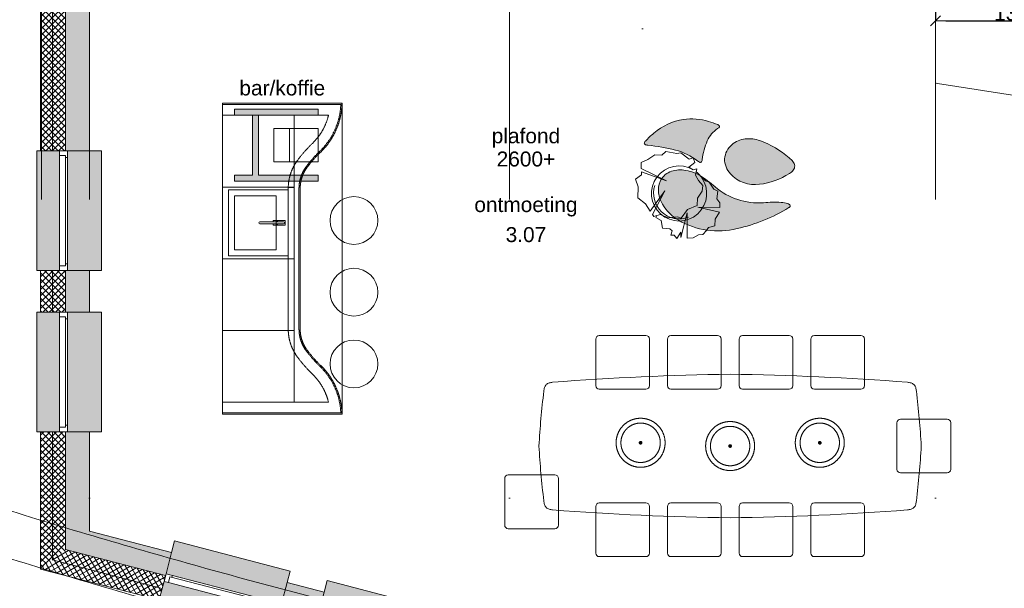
# Model space of a CAD drawing. Extents: x -329827 to 339781, y -55429 to 69134.
# Tile 4 of 139: x -255253 to -247011, y 13844 to 18600. Entities that reach past the tile are written whole.
import ezdxf

# ---------------------------------------------------------------- set-up
doc = ezdxf.new("R2010")
doc.units = 0
doc.header["$LTSCALE"] = 50
doc.set_wipeout_variables(frame=1)
for name, pattern in [('_ .', [190, 90, -50, 0, -50]), ('B0701', [117.059997, 77.999997, -39.06]), ('B0702', [117.37, 78.119999, -39.250001]), ('Wipeout_Contour', [1000, 0, -1000])]:
    doc.linetypes.add(name, pattern=pattern)
doc.layers.get('0').update_dxf_attribs({"linetype": 'CONTINUOUS'})
doc.layers.get('Defpoints').update_dxf_attribs({"linetype": 'CONTINUOUS'})
for name, color, linetype in [('00 Bestaand', 7, 'CONTINUOUS'), ('00 Bestaand Afdek-arcering', 7, 'CONTINUOUS'), ('00 Bestaand Doorsnede-arcering', 7, 'CONTINUOUS'), ('00 Bestaand Laagscheidingslijnen', 7, 'CONTINUOUS'), ('00 Bestaand Ramen', 7, 'CONTINUOUS'), ('00 Ruimtenummer', 7, 'CONTINUOUS'), ('00 tekst plafond', 7, 'CONTINUOUS'), ('73 Keuken', 7, 'CONTINUOUS'), ('73 Keuken Afdek-arcering', 7, 'CONTINUOUS'), ('73 Keuken Doorsnede-arcering', 7, 'CONTINUOUS'), ('82 Interieur', 7, 'CONTINUOUS'), ('82 Interieur Afdek-arcering', 7, 'CONTINUOUS'), ('A Stramien', 7, 'CONTINUOUS'), ('Tekst_dim 1_ 50', 7, 'CONTINUOUS'), ('WM5448--', 1, 'CONTINUOUS')]:
    doc.layers.add(name, color=color, linetype=linetype)
doc.styles.add('GENERATED_STYLE_1', font='ARIAL.TTF')
doc.dimstyles.new('GENERATED_STYLE__5', dxfattribs={"dimtxt": 125, "dimasz": 85.5, "dimexe": 0.18, "dimexo": 0, "dimgap": 0.09, "dimtad": 1, "dimtih": 1, "dimtoh": 1, "dimdec": 0, "dimzin": 0, "dimdsep": 46, "dimtxsty": 'GENERATED_STYLE_1', "dimblk": 'ARROWHEAD_6', "dimblk1": 'ARROWHEAD_6', "dimblk2": 'ARROWHEAD_6', "dimcen": 0.09, "dimclrd": 1, "dimclre": 1, "dimclrt": 2, "dimadec": 1, "dimazin": 0, "dimtfac": 1, "dimtdec": 4, "dimtmove": 0, "dimatfit": 3, "dimfxl": 0, "dimtolj": 1, "dimtzin": 0, "dimarcsym": 0})
pattern_1 = [(-149.5658, (0, 0), (-18.99557, 32.33293), []), (-59.5658, (0, 0), (32.33293, 18.99557), [])]
pattern_2 = [(135, (0, 0), (26.516504, 26.516504), []), (-135, (0, 0), (-26.516504, 26.516504), [])]

# ---------------------------------------------------------------- blocks, each defined once
blk = doc.blocks.new('Kruk 04 15')
at = {"layer": '73 Keuken', "color": 1, "linetype": 'Continuous', "lineweight": 0}
for start, end in [(0, 180), (180, 0)]:
    blk.add_arc((0, 0), 200, start, end, dxfattribs=at)
blk = doc.blocks.new('Slab_1_2', base_point=(10598.5, 15492.1))
at = {"layer": '82 Interieur', "color": 1, "linetype": 'Continuous', "lineweight": 0, "flags": 128}
blk.add_lwpolyline([(10598.5, 15492.1, 0.016916), (10557.9, 15033.7, 0.016916), (10598.5, 14575.3, 0.042976), (10604.2, 14545.1, 0.126468), (10618.8, 14519.7, 0.122651), (10643.6, 14506.2, 0.040557), (10672.2, 14499.9, 0.016247), (12157.9, 14433.7, 0.016247), (13643.5, 14499.9, 0.040557), (13672.1, 14506.2, 0.122651), (13696.9, 14519.7, 0.126468), (13711.5, 14545.1, 0.042976), (13717.3, 14575.3, 0.016916), (13757.9, 15033.7, 0.016916), (13717.3, 15492.1, 0.042976), (13711.5, 15522.2, 0.126468), (13696.9, 15547.7, 0.122651), (13672.1, 15561.2, 0.040557), (13643.5, 15567.4, 0.016247), (12157.9, 15633.7, 0.016247), (10672.2, 15567.4, 0.040557), (10643.6, 15561.2, 0.122651), (10618.8, 15547.7, 0.126468), (10604.2, 15522.2, 0.042976)], format="xyb", close=True, dxfattribs=at)
blk = doc.blocks.new('Slab_2_2', base_point=(11767.2, 17765.7))
at = {"layer": '82 Interieur Afdek-arcering', "linetype": 'Continuous', "lineweight": 0}
blk.add_hatch(color=255, dxfattribs=at).paths.add_polyline_path([(11767.2, 17765.7, 0.136734), (11519.7, 17651.1, 0.036645), (11448.3, 17584.3, 0.051628), (11442.2, 17576.5, 0.127954), (11439.4, 17567.8, 0.206069), (11443.3, 17557.9, 0.082924), (11448.1, 17554.6, 0.048532), (11454.1, 17552.4, 0.032561), (11467.6, 17550.1), (11468.6, 17550, -0.035911), (11699.6, 17509, -0.101459), (11887.4, 17417.4, 0.060134), (11900.7, 17408.3, 0.097103), (11907.5, 17406.4, 0.139041), (11914.3, 17408, 0.18151), (11921.6, 17417.2, 0.05106), (11924.3, 17429.9), (11924.3, 17430.1, -0.074193), (11966.8, 17587.3, -0.141237), (12053.2, 17689.3, 0.036418), (12062.8, 17696, 0.05527), (12066.5, 17699.9, 0.092084), (12068.7, 17704.3, 0.199215), (12067.5, 17713.1, 0.120544), (12061.9, 17718.7, 0.046191), (12054.2, 17722.5, 0.029572), (11976.9, 17748.7, 0.102847)], flags=0)
at = {"layer": '82 Interieur', "color": 1, "linetype": 'Continuous', "lineweight": 0, "flags": 128}
blk.add_lwpolyline([(11767.2, 17765.7, 0.136734), (11519.7, 17651.1, 0.036645), (11448.3, 17584.3, 0.051628), (11442.2, 17576.5, 0.127954), (11439.4, 17567.8, 0.206069), (11443.3, 17557.9, 0.082924), (11448.1, 17554.6, 0.048532), (11454.1, 17552.4, 0.032561), (11467.6, 17550.1), (11468.6, 17550, -0.035911), (11699.6, 17509, -0.101459), (11887.4, 17417.4, 0.060134), (11900.7, 17408.3, 0.097103), (11907.5, 17406.4, 0.139041), (11914.3, 17408, 0.18151), (11921.6, 17417.2, 0.05106), (11924.3, 17429.9), (11924.3, 17430.1, -0.074193), (11966.8, 17587.3, -0.141237), (12053.2, 17689.3, 0.036418), (12062.8, 17696, 0.05527), (12066.5, 17699.9, 0.092084), (12068.7, 17704.3, 0.199215), (12067.5, 17713.1, 0.120544), (12061.9, 17718.7, 0.046191), (12054.2, 17722.5, 0.029572), (11976.9, 17748.7, 0.102847)], format="xyb", close=True, dxfattribs=at)
blk = doc.blocks.new('Slab_3_2', base_point=(12111.7, 17437.2))
at = {"layer": '82 Interieur Afdek-arcering', "linetype": 'Continuous', "lineweight": 0}
blk.add_hatch(color=255, dxfattribs=at).paths.add_polyline_path([(12111.7, 17437.2, 0.19369), (12160, 17310.7, 0.244498), (12403.9, 17222.9, 0.116828), (12653.7, 17313.4, 0.084291), (12685.9, 17340.8, 0.176876), (12698.6, 17377.4, 0.161098), (12683.6, 17414.4, 0.055174), (12652.3, 17443.9, 0.091168), (12407.8, 17588.3, 0.108061), (12284.2, 17603.5, 0.151399), (12172.7, 17553.5, 0.203295)], flags=0)
at = {"layer": '82 Interieur', "color": 1, "linetype": 'Continuous', "lineweight": 0, "flags": 128}
blk.add_lwpolyline([(12111.7, 17437.2, 0.19369), (12160, 17310.7, 0.244498), (12403.9, 17222.9, 0.116828), (12653.7, 17313.4, 0.084291), (12685.9, 17340.8, 0.176876), (12698.6, 17377.4, 0.161098), (12683.6, 17414.4, 0.055174), (12652.3, 17443.9, 0.091168), (12407.8, 17588.3, 0.108061), (12284.2, 17603.5, 0.151399), (12172.7, 17553.5, 0.203295)], format="xyb", close=True, dxfattribs=at)
blk = doc.blocks.new('Slab_4_2', base_point=(12659.8, 17038.4))
at = {"layer": '82 Interieur Afdek-arcering', "linetype": 'Continuous', "lineweight": 0}
blk.add_hatch(color=255, dxfattribs=at).paths.add_polyline_path([(12659.8, 17038.4, 0.332335), (12657.9, 17052.4, 0.079809), (12650.6, 17057.3, 0.038314), (12640.8, 17061.1, 0.052278), (12584.2, 17071.3, 0.043623), (12437.3, 17068.4, -0.197023), (12031.9, 17201.9, 0.047519), (11901.8, 17298.3, 0.10081), (11771.1, 17341.3, 0.129806), (11652.3, 17326.4, 0.190516), (11571.6, 17246.8, 0.137161), (11559.6, 17150.6, 0.094643), (11592.5, 17056.2, 0.12598), (11726.1, 16921.7, 0.193299), (12215.8, 16853, 0.087657), (12649.4, 17028.4, 0.046893), (12655.3, 17032.7, 0.084386)], flags=0)
at = {"layer": '82 Interieur', "color": 1, "linetype": 'Continuous', "lineweight": 0, "flags": 128}
blk.add_lwpolyline([(12659.8, 17038.4, 0.332335), (12657.9, 17052.4, 0.079809), (12650.6, 17057.3, 0.038314), (12640.8, 17061.1, 0.052278), (12584.2, 17071.3, 0.043623), (12437.3, 17068.4, -0.197023), (12031.9, 17201.9, 0.047519), (11901.8, 17298.3, 0.10081), (11771.1, 17341.3, 0.129806), (11652.3, 17326.4, 0.190516), (11571.6, 17246.8, 0.137161), (11559.6, 17150.6, 0.094643), (11592.5, 17056.2, 0.12598), (11726.1, 16921.7, 0.193299), (12215.8, 16853, 0.087657), (12649.4, 17028.4, 0.046893), (12655.3, 17032.7, 0.084386)], format="xyb", close=True, dxfattribs=at)
blk = doc.blocks.new('R1a metaal 15_9')
at = {"layer": '00 Bestaand Ramen', "color": 1, "linetype": 'Continuous', "lineweight": 0}
for p, q in [((-500, 160), (-500, 190)), ((-500, 190), (500, 190)), ((500, 190), (500, 160)), ((-500, 0), (-462, 0)), ((-500, -65), (-500, 0)), ((-462, 0), (-462, -50)), ((-462, 0), (462, 0)), ((462, -50), (462, 0)), ((462, 0), (500, 0)), ((500, 0), (500, -65)), ((-445, -65), (-500, -65)), ((-462, -50), (-445, -50)), ((-462, -50), (462, -50)), ((-462, -50), (462, -50)), ((-445, -50), (-445, -65)), ((445, -65), (-445, -65)), ((445, -65), (445, -50)), ((445, -50), (462, -50)), ((500, -65), (445, -65)), ((-500, -250), (-500, -350)), ((500, -350), (500, -250)), ((-500, -350), (500, -350))]:
    blk.add_line(p, q, dxfattribs=at)
at = {"layer": '00 Bestaand Ramen', "color": 2, "linetype": 'Continuous', "lineweight": 0}
for p, q in [((-500, 0), (-500, -50)), ((500, 0), (500, -50)), ((-500, -50), (-500, -65)), ((500, -50), (500, -65))]:
    blk.add_line(p, q, dxfattribs=at)
blk = doc.blocks.new('Wall_14_2', base_point=(6795, 14321.6))
at = {"layer": '00 Bestaand Afdek-arcering', "linetype": 'Continuous', "lineweight": 0}
for points in [[(7435.7, 13964), (8403.6, 13712.5), (8450.1, 13891.5), (8475.3, 13988.3), (7507.4, 14239.8), (7482.3, 14143)], [(8387.2, 13649.6), (7419.4, 13901.1), (7379.1, 13746.2), (7371.6, 13717.2), (8339.5, 13465.7), (8347, 13494.7)], [(8713.3, 13632), (9681.2, 13380.5), (9727.7, 13559.6), (9752.8, 13656.3), (8785, 13907.8), (8759.8, 13811.1)], [(9664.8, 13317.6), (8697, 13569.1), (8656.7, 13414.2), (8649.2, 13385.2), (9617, 13133.7), (9624.6, 13162.7)]]:
    blk.add_hatch(color=255, dxfattribs=at).paths.add_polyline_path(points, flags=0)
at = {"layer": '00 Bestaand Doorsnede-arcering', "linetype": 'Continuous', "lineweight": 0}
for points in [[(6795, 14321.6), (6595, 14166.9), (7432, 13949.5), (7435.7, 13964), (7482.3, 14143)], [(8403.6, 13712.5), (8399.8, 13698), (8709.5, 13617.5), (8713.3, 13632), (8759.8, 13811.1), (8450.1, 13891.5)], [(9681.2, 13380.5), (9677.4, 13366), (10334.8, 13195.2), (10380.1, 13390), (9727.7, 13559.6)]]:
    blk.add_hatch(color=255, dxfattribs=at).paths.add_polyline_path(points, flags=0)
h = blk.add_hatch(dxfattribs=at)
h.set_pattern_fill('13_45GR_ISOLATIE_0002', color=255, style=0, pattern_type=2)
h.set_pattern_definition(pattern_1)
h.paths.add_polyline_path([(6485, 14081.8), (7404.3, 13843), (7419.4, 13901.1), (7432, 13949.5), (6595, 14166.9)], flags=0)
h = blk.add_hatch(dxfattribs=at)
h.set_pattern_fill('13_45GR_ISOLATIE_0002', color=255, style=0, pattern_type=2)
h.set_pattern_definition(pattern_1)
h.paths.add_polyline_path([(6485, 14081.8), (6385, 14004.5), (7379.1, 13746.2), (7404.3, 13843)], flags=0)
h = blk.add_hatch(dxfattribs=at)
h.set_pattern_fill('13_45GR_ISOLATIE_0002', color=255, style=0, pattern_type=2)
h.set_pattern_definition(pattern_1)
h.paths.add_polyline_path([(8372.2, 13591.5), (8681.9, 13511), (8697, 13569.1), (8709.5, 13617.5), (8399.8, 13698), (8387.2, 13649.6)], flags=0)
h = blk.add_hatch(dxfattribs=at)
h.set_pattern_fill('13_45GR_ISOLATIE_0002', color=255, style=0, pattern_type=2)
h.set_pattern_definition(pattern_1)
h.paths.add_polyline_path([(8372.2, 13591.5), (8347, 13494.7), (8656.7, 13414.2), (8681.9, 13511)], flags=0)
h = blk.add_hatch(dxfattribs=at)
h.set_pattern_fill('13_45GR_ISOLATIE_0002', color=255, style=0, pattern_type=2)
h.set_pattern_definition(pattern_1)
h.paths.add_polyline_path([(9664.8, 13317.6), (9649.7, 13259.5), (10310, 13088), (10334.8, 13195.2), (9677.4, 13366)], flags=0)
h = blk.add_hatch(dxfattribs=at)
h.set_pattern_fill('13_45GR_ISOLATIE_0002', color=255, style=0, pattern_type=2)
h.set_pattern_definition(pattern_1)
h.paths.add_polyline_path([(9624.6, 13162.7), (10287.4, 12990.5), (10310, 13088), (9649.7, 13259.5)], flags=0)
at = {"layer": '00 Bestaand', "color": 2, "linetype": 'Continuous', "lineweight": 0}
for p, q in [((7482.3, 14143), (6795, 14321.6)), ((7435.7, 13964), (7482.3, 14143)), ((6385, 14004.5), (7379.1, 13746.2)), ((7419.4, 13901.1), (7432, 13949.5)), ((7432, 13949.5), (7435.7, 13964)), ((7404.3, 13843), (7419.4, 13901.1)), ((8403.6, 13712.5), (8450.1, 13891.5)), ((8759.8, 13811.1), (8450.1, 13891.5)), ((7379.1, 13746.2), (7404.3, 13843)), ((8713.3, 13632), (8759.8, 13811.1)), ((8387.2, 13649.6), (8399.8, 13698)), ((8399.8, 13698), (8403.6, 13712.5)), ((8372.2, 13591.5), (8387.2, 13649.6)), ((8697, 13569.1), (8709.5, 13617.5)), ((8709.5, 13617.5), (8713.3, 13632)), ((8347, 13494.7), (8372.2, 13591.5)), ((8681.9, 13511), (8697, 13569.1)), ((9681.2, 13380.5), (9727.7, 13559.6)), ((10380.1, 13390), (9727.7, 13559.6)), ((8347, 13494.7), (8656.7, 13414.2)), ((8656.7, 13414.2), (8681.9, 13511)), ((9664.8, 13317.6), (9677.4, 13366)), ((9677.4, 13366), (9681.2, 13380.5)), ((9649.7, 13259.5), (9664.8, 13317.6)), ((9624.6, 13162.7), (9649.7, 13259.5)), ((9624.6, 13162.7), (10287.4, 12990.5))]:
    blk.add_line(p, q, dxfattribs=at)
at = {"layer": '00 Bestaand Laagscheidingslijnen', "color": 2, "linetype": 'Continuous', "lineweight": 0}
for p, q in [((7432, 13949.5), (6595, 14166.9)), ((7404.3, 13843), (6485, 14081.8)), ((8709.5, 13617.5), (8399.8, 13698)), ((8681.9, 13511), (8372.2, 13591.5)), ((10334.8, 13195.2), (9677.4, 13366)), ((10310, 13088), (9649.7, 13259.5))]:
    blk.add_line(p, q, dxfattribs=at)
at = {"layer": '00 Bestaand Ramen', "color": 1, "linetype": 'Continuous', "lineweight": 0, "zscale": 1000, "rotation": 165.4341988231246}
for p in [(7903.3, 13775.3), (9180.9, 13443.3)]:
    blk.add_blockref('R1a metaal 15_9', p, dxfattribs=at)
blk = doc.blocks.new('R1a metaal 15_10')
at = {"layer": '00 Bestaand Ramen', "color": 1, "linetype": 'Continuous', "lineweight": 0}
for p, q in [((-500, 160), (-500, 190)), ((-500, 190), (500, 190)), ((500, 190), (500, 160)), ((-500, 0), (-462, 0)), ((-500, -65), (-500, 0)), ((-462, 0), (-462, -50)), ((-462, 0), (462, 0)), ((462, -50), (462, 0)), ((462, 0), (500, 0)), ((500, 0), (500, -65)), ((-445, -65), (-500, -65)), ((-462, -50), (-445, -50)), ((-462, -50), (462, -50)), ((-462, -50), (462, -50)), ((-445, -50), (-445, -65)), ((445, -65), (-445, -65)), ((445, -65), (445, -50)), ((445, -50), (462, -50)), ((500, -65), (445, -65)), ((-500, -250), (-500, -350)), ((500, -350), (500, -250)), ((-500, -350), (500, -350))]:
    blk.add_line(p, q, dxfattribs=at)
at = {"layer": '00 Bestaand Ramen', "color": 2, "linetype": 'Continuous', "lineweight": 0}
for p, q in [((-500, 0), (-500, -50)), ((500, 0), (500, -50)), ((-500, -50), (-500, -65)), ((500, -50), (500, -65))]:
    blk.add_line(p, q, dxfattribs=at)
blk = doc.blocks.new('Wall_15_2', base_point=(6795, 23643.9))
at = {"layer": '00 Bestaand Afdek-arcering', "linetype": 'Continuous', "lineweight": 0}
for points in [[(6545, 16501.9), (6545, 17501.9), (6385, 17501.9), (6355, 17501.9), (6355, 16501.9), (6385, 16501.9)], [(6610, 17501.9), (6610, 16501.9), (6795, 16501.9), (6895, 16501.9), (6895, 17501.9), (6795, 17501.9)], [(6545, 15152.6), (6545, 16152.6), (6385, 16152.6), (6355, 16152.6), (6355, 15152.6), (6385, 15152.6)], [(6610, 16152.6), (6610, 15152.6), (6795, 15152.6), (6895, 15152.6), (6895, 16152.6), (6795, 16152.6)]]:
    blk.add_hatch(color=255, dxfattribs=at).paths.add_polyline_path(points, flags=0)
at = {"layer": '00 Bestaand Doorsnede-arcering', "linetype": 'Continuous', "lineweight": 0}
h = blk.add_hatch(dxfattribs=at)
h.set_pattern_fill('13_45GR_ISOLATIE_0002', color=255, style=0, pattern_type=2)
h.set_pattern_definition(pattern_2)
h.paths.add_polyline_path([(6485, 23643.9), (6385, 23643.9), (6385, 17501.9), (6485, 17501.9)], flags=0)
h = blk.add_hatch(dxfattribs=at)
h.set_pattern_fill('13_45GR_ISOLATIE_0002', color=255, style=0, pattern_type=2)
h.set_pattern_definition(pattern_2)
h.paths.add_polyline_path([(6485, 23643.9), (6485, 17501.9), (6545, 17501.9), (6595, 17501.9), (6595, 23643.9)], flags=0)
for points in [[(6595, 17501.9), (6610, 17501.9), (6795, 17501.9), (6795, 23643.9), (6595, 23643.9)], [(6595, 16501.9), (6595, 16152.6), (6610, 16152.6), (6795, 16152.6), (6795, 16501.9), (6610, 16501.9)], [(6595, 14166.9), (6795, 14321.6), (6795, 15152.6), (6610, 15152.6), (6595, 15152.6)]]:
    blk.add_hatch(color=255, dxfattribs=at).paths.add_polyline_path(points, flags=0)
h = blk.add_hatch(dxfattribs=at)
h.set_pattern_fill('13_45GR_ISOLATIE_0002', color=255, style=0, pattern_type=2)
h.set_pattern_definition(pattern_2)
h.paths.add_polyline_path([(6485, 16501.9), (6385, 16501.9), (6385, 16152.6), (6485, 16152.6)], flags=0)
h = blk.add_hatch(dxfattribs=at)
h.set_pattern_fill('13_45GR_ISOLATIE_0002', color=255, style=0, pattern_type=2)
h.set_pattern_definition(pattern_2)
h.paths.add_polyline_path([(6545, 16501.9), (6485, 16501.9), (6485, 16152.6), (6545, 16152.6), (6595, 16152.6), (6595, 16501.9)], flags=0)
h = blk.add_hatch(dxfattribs=at)
h.set_pattern_fill('13_45GR_ISOLATIE_0002', color=255, style=0, pattern_type=2)
h.set_pattern_definition(pattern_2)
h.paths.add_polyline_path([(6385, 14004.5), (6485, 14081.8), (6485, 15152.6), (6385, 15152.6)], flags=0)
h = blk.add_hatch(dxfattribs=at)
h.set_pattern_fill('13_45GR_ISOLATIE_0002', color=255, style=0, pattern_type=2)
h.set_pattern_definition(pattern_2)
h.paths.add_polyline_path([(6485, 14081.8), (6595, 14166.9), (6595, 15152.6), (6545, 15152.6), (6485, 15152.6)], flags=0)
at = {"layer": '00 Bestaand', "color": 2, "linetype": 'Continuous', "lineweight": 0}
for p, q in [((6385, 23643.9), (6385, 17501.9)), ((6795, 18836.9), (6795, 23643.9)), ((6795, 17501.9), (6795, 18736.9)), ((6385, 17501.9), (6485, 17501.9)), ((6485, 17501.9), (6545, 17501.9)), ((6545, 17501.9), (6595, 17501.9)), ((6595, 17501.9), (6610, 17501.9)), ((6610, 17501.9), (6795, 17501.9)), ((6385, 16501.9), (6485, 16501.9)), ((6385, 16501.9), (6385, 16152.6)), ((6485, 16501.9), (6545, 16501.9)), ((6545, 16501.9), (6595, 16501.9)), ((6595, 16501.9), (6610, 16501.9)), ((6610, 16501.9), (6795, 16501.9)), ((6795, 16152.6), (6795, 16501.9)), ((6385, 16152.6), (6485, 16152.6)), ((6485, 16152.6), (6545, 16152.6)), ((6545, 16152.6), (6595, 16152.6)), ((6595, 16152.6), (6610, 16152.6)), ((6610, 16152.6), (6795, 16152.6)), ((6385, 15152.6), (6485, 15152.6)), ((6385, 15152.6), (6385, 14004.5)), ((6485, 15152.6), (6545, 15152.6)), ((6545, 15152.6), (6595, 15152.6)), ((6595, 15152.6), (6610, 15152.6)), ((6610, 15152.6), (6795, 15152.6)), ((6795, 14321.6), (6795, 15152.6))]:
    blk.add_line(p, q, dxfattribs=at)
at = {"layer": '00 Bestaand Laagscheidingslijnen', "color": 2, "linetype": 'Continuous', "lineweight": 0}
for p, q in [((6485, 17501.9), (6485, 23643.9)), ((6595, 17501.9), (6595, 23643.9)), ((6485, 16152.6), (6485, 16501.9)), ((6595, 16152.6), (6595, 16501.9)), ((6485, 14081.8), (6485, 15152.6)), ((6595, 14166.9), (6595, 15152.6))]:
    blk.add_line(p, q, dxfattribs=at)
at = {"layer": '00 Bestaand Ramen', "color": 1, "linetype": 'Continuous', "lineweight": 0, "zscale": 1000, "rotation": 89.99999999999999}
for p in [(6545, 17001.9), (6545, 15652.6)]:
    blk.add_blockref('R1a metaal 15_10', p, dxfattribs=at)
blk = doc.blocks.new('Wall_100_2', base_point=(12302.8, 15178.6))
at = {"layer": '82 Interieur', "color": 9, "linetype": 'B0701', "lineweight": 0}
for radius in [205, 164.8, 11.2, 4]:
    blk.add_arc((12157.9, 15033.7), radius, 45, 225, dxfattribs=at)
blk = doc.blocks.new('Wall_101_2', base_point=(12012.9, 14888.7))
at = {"layer": '82 Interieur', "color": 9, "linetype": 'B0701', "lineweight": 0}
for radius in [205, 164.8, 11.2, 4]:
    blk.add_arc((12157.9, 15033.7), radius, 225, 45, dxfattribs=at)
blk = doc.blocks.new('Wall_102_2', base_point=(11263.4, 14916.1))
at = {"layer": '82 Interieur', "color": 9, "linetype": 'B0701', "lineweight": 0}
for radius in [205, 164.8, 11.2, 4]:
    blk.add_arc((11408.4, 15061), radius, 225, 45, dxfattribs=at)
blk = doc.blocks.new('Wall_103_2', base_point=(11553.3, 15206))
at = {"layer": '82 Interieur', "color": 9, "linetype": 'B0701', "lineweight": 0}
for radius in [205, 164.8, 11.2, 4]:
    blk.add_arc((11408.4, 15061), radius, 45, 225, dxfattribs=at)
blk = doc.blocks.new('Wall_104_2', base_point=(12763.4, 14916.1))
at = {"layer": '82 Interieur', "color": 9, "linetype": 'B0701', "lineweight": 0}
for radius in [205, 164.8, 11.2, 4]:
    blk.add_arc((12908.4, 15061), radius, 225, 45, dxfattribs=at)
blk = doc.blocks.new('Wall_105_2', base_point=(13053.3, 15206))
at = {"layer": '82 Interieur', "color": 9, "linetype": 'B0701', "lineweight": 0}
for radius in [205, 164.8, 11.2, 4]:
    blk.add_arc((12908.4, 15061), radius, 45, 225, dxfattribs=at)
blk = doc.blocks.new('Wall_150_2', base_point=(7908.8, 15300.5))
at = {"layer": '73 Keuken', "color": 9, "linetype": 'B0702', "lineweight": 0}
for p, q in [((8795.5, 15400.5), (7908.8, 15400.5)), ((7908.8, 15390.5), (7908.8, 15400.5)), ((7908.8, 15310.5), (7908.8, 15390.5)), ((7908.8, 15310.5), (8818.4, 15310.5)), ((7908.8, 15300.5), (7908.8, 15310.5)), ((7908.8, 15300.5), (8908.8, 15300.5)), ((8818.4, 15310.5), (8897.5, 15310.5))]:
    blk.add_line(p, q, dxfattribs=at)
blk = doc.blocks.new('Wall_151_2', base_point=(7908.8, 17900.5))
at = {"layer": '73 Keuken', "color": 9, "linetype": 'B0702', "lineweight": 0}
for p, q in [((8908.8, 17900.5), (7908.8, 17900.5)), ((7908.8, 17900.5), (7908.8, 17890.5)), ((8818.4, 17890.5), (7908.8, 17890.5)), ((7908.8, 17890.5), (7908.8, 17810.5)), ((8897.5, 17890.5), (8818.4, 17890.5)), ((7908.8, 17810.5), (7908.8, 17800.5)), ((7908.8, 17800.5), (8795.5, 17800.5))]:
    blk.add_line(p, q, dxfattribs=at)
blk = doc.blocks.new('Wall_152_2', base_point=(8730.8, 17493.2))
at = {"layer": '73 Keuken', "color": 9, "linetype": 'B0702', "lineweight": 0}
blk.add_line((8897.5, 17890.5), (8898.5, 17890.5), dxfattribs=at)
for radius, start, end in [(586.4, 314.11667, 358.66416), (576.4, 349.63813, 357.64638), (576.4, 314.12139, 349.63813), (486.4, 314.1726, 346.48458)]:
    blk.add_arc((8322.6, 17914.1), radius, start, end, dxfattribs=at)
blk = doc.blocks.new('Wall_153_2', base_point=(8730.8, 17493.2))
at = {"layer": '73 Keuken', "color": 9, "linetype": 'B0702', "lineweight": 0}
for radius, start, end in [(1084.5, 133.5601, 144.09322), (994.5, 133.53435, 144.06132), (984.5, 133.53119, 144.05742)]:
    blk.add_arc((9408.9, 16779.4), radius, start, end, dxfattribs=at)
blk = doc.blocks.new('Wall_154_2', base_point=(8611.8, 17357.3))
at = {"layer": '73 Keuken', "color": 9, "linetype": 'B0702', "lineweight": 0}
for radius, start, end in [(391.3, 144.76484, 179.04717), (301.3, 144.86017, 178.91534), (291.3, 144.8744, 178.89567)]:
    blk.add_arc((8850.1, 17189.7), radius, start, end, dxfattribs=at)
blk = doc.blocks.new('Wall_155_2', base_point=(8558.8, 17195.3))
at = {"color": 254, "linetype": 'Wipeout_Contour', "lineweight": 0, "ltscale": 75760.196907}
blk.add_wipeout([(8558.8, 16600.5), (8558.8, 17195.3), (8548.8, 17195.4), (8548.8, 16600.5)], dxfattribs=at).dxf.layer = '73 Keuken Afdek-arcering'
at = {"color": 254, "linetype": 'Wipeout_Contour', "lineweight": 0, "ltscale": 75679.90959}
blk.add_wipeout([(8548.8, 16600.5), (8548.8, 17195.4), (8468.8, 17196.1), (8468.8, 16600.5)], dxfattribs=at).dxf.layer = '73 Keuken Afdek-arcering'
at = {"layer": '73 Keuken', "color": 9, "linetype": 'B0702', "lineweight": 0}
for p, q in [((8548.8, 16600.5), (8548.8, 17195.4)), ((8558.8, 16600.5), (8558.8, 17195.3))]:
    blk.add_line(p, q, dxfattribs=at)
at = {"color": 254, "linetype": 'Wipeout_Contour', "lineweight": 0, "ltscale": 75599.703352}
blk.add_wipeout([(8468.8, 16600.5), (8468.8, 17196.1), (8458.8, 17196.2), (8458.8, 16600.5)], dxfattribs=at).dxf.layer = '73 Keuken Afdek-arcering'
at = {"layer": '73 Keuken', "color": 9, "linetype": 'B0702', "lineweight": 0}
blk.add_line((8458.8, 17196.2), (8458.8, 16600.5), dxfattribs=at)
blk = doc.blocks.new('Wall_156_2', base_point=(8558.8, 16600.5))
at = {"color": 254, "linetype": 'Wipeout_Contour', "lineweight": 0, "ltscale": 73645.239502}
blk.add_wipeout([(8558.8, 16005.7), (8558.8, 16600.5), (8548.8, 16600.5), (8548.8, 16005.6)], dxfattribs=at).dxf.layer = '73 Keuken Afdek-arcering'
at = {"color": 254, "linetype": 'Wipeout_Contour', "lineweight": 0, "ltscale": 73561.19149}
blk.add_wipeout([(8548.8, 16005.6), (8548.8, 16600.5), (8468.8, 16600.5), (8468.8, 16004.8)], dxfattribs=at).dxf.layer = '73 Keuken Afdek-arcering'
at = {"layer": '73 Keuken', "color": 9, "linetype": 'B0702', "lineweight": 0}
for p, q in [((8548.8, 16005.6), (8548.8, 16600.5)), ((8558.8, 16005.7), (8558.8, 16600.5))]:
    blk.add_line(p, q, dxfattribs=at)
at = {"color": 254, "linetype": 'Wipeout_Contour', "lineweight": 0, "ltscale": 73477.221302}
blk.add_wipeout([(8468.8, 16004.8), (8468.8, 16600.5), (8458.8, 16600.5), (8458.8, 16004.8)], dxfattribs=at).dxf.layer = '73 Keuken Afdek-arcering'
at = {"layer": '73 Keuken', "color": 9, "linetype": 'B0702', "lineweight": 0}
blk.add_line((8458.8, 16600.5), (8458.8, 16004.8), dxfattribs=at)
blk = doc.blocks.new('Wall_157_2', base_point=(8558.8, 16005.7))
at = {"layer": '73 Keuken', "color": 9, "linetype": 'B0702', "lineweight": 0}
for radius, start, end in [(391.3, 180.95283, 215.23517), (301.3, 181.08466, 215.13983), (291.3, 181.10433, 215.1256)]:
    blk.add_arc((8850.1, 16011.3), radius, start, end, dxfattribs=at)
blk = doc.blocks.new('Wall_158_2', base_point=(8611.8, 15843.7))
at = {"layer": '73 Keuken', "color": 9, "linetype": 'B0702', "lineweight": 0}
for radius, start, end in [(994.5, 215.93868, 226.46566), (984.5, 215.94259, 226.46881), (1084.5, 215.90678, 226.43991)]:
    blk.add_arc((9408.9, 16421.5), radius, start, end, dxfattribs=at)
blk = doc.blocks.new('Wall_159_2', base_point=(8908.8, 15300.5))
at = {"layer": '73 Keuken', "color": 9, "linetype": 'B0702', "lineweight": 0}
blk.add_line((8897.5, 15310.5), (8898.5, 15310.5), dxfattribs=at)
for radius, start, end in [(576.4, 10.36187, 45.87862), (586.4, 1.33584, 45.88334), (486.4, 13.51542, 45.82741), (576.4, 2.35362, 10.36187)]:
    blk.add_arc((8322.6, 15286.8), radius, start, end, dxfattribs=at)
blk = doc.blocks.new('Slab_7_2', base_point=(8908.8, 17900.5))
at = {"layer": '73 Keuken', "color": 1, "linetype": 'Continuous', "lineweight": 0, "flags": 128}
for points in [[(8908.8, 17900.5), (8908.8, 15300.5), (7908.8, 15300.5), (7908.8, 17900.5)], [(7958.8, 16625.5), (8458.8, 16625.5), (8458.8, 17175.5), (7958.8, 17175.5)]]:
    blk.add_lwpolyline(points, close=True, dxfattribs=at)
blk = doc.blocks.new('Module bank 01 15')
at = {"layer": '82 Interieur', "color": 1, "linetype": 'Continuous', "lineweight": 0}
for p, q in [((0, 30), (0, 420)), ((30, 450), (420, 450)), ((450, 420), (450, 30)), ((420, 0), (30, 0))]:
    blk.add_line(p, q, dxfattribs=at)
for centre, start, end in [((30, 420), 90, 180), ((420, 420), 0, 90), ((30, 30), 180, 270), ((420, 30), 270, 0)]:
    blk.add_arc(centre, 30, start, end, dxfattribs=at)
blk = doc.blocks.new('Module bank 01 15_2')
at = {"layer": '82 Interieur', "color": 1, "linetype": 'Continuous', "lineweight": 0}
for p, q in [((0, 30), (0, 420)), ((30, 450), (420, 450)), ((450, 420), (450, 30)), ((420, 0), (30, 0))]:
    blk.add_line(p, q, dxfattribs=at)
for centre, start, end in [((30, 420), 90, 180), ((420, 420), 0, 90), ((30, 30), 180, 270), ((420, 30), 270, 0)]:
    blk.add_arc(centre, 30, start, end, dxfattribs=at)
blk = doc.blocks.new('Plant 03 15')
at = {"layer": '82 Interieur', "color": 1, "linetype": 'Continuous', "lineweight": 0}
for p, q in [((-193.8, 330.8), (-220.1, 267.6)), ((-130.7, 325.5), (-193.8, 330.8)), ((-115.5, 344.4), (-130.7, 325.5)), ((-9.6, 149.2), (-115.5, 344.4)), ((-67.5, 404.4), (-99.1, 365)), ((-99.1, 365), (-9.6, 149.2)), ((-7, 385.6), (-67.5, 404.4)), ((63, 376.6), (-7, 385.6)), ((103.5, 336), (63, 376.6)), ((150.4, 336.8), (103.5, 336)), ((208.7, 262.4), (150.4, 336.8)), ((-220.1, 267.6), (-283.3, 201.9)), ((235, 244.7), (208.7, 262.4)), ((-283.3, 201.9), (-267.5, 120.3)), ((253.5, 159.8), (235, 244.7)), ((-75.4, 96.6), (-283, 16.2)), ((-267.5, 120.3), (-277.9, 50)), ((-277.9, 50), (-75.4, 96.6)), ((220.4, 69.7), (207.2, 109.8)), ((207.2, 109.8), (271.4, 107.1)), ((285, 144), (253.5, 159.8)), ((271.4, 107.1), (285, 144)), ((-283, 16.2), (-285.9, -3.4)), ((203.5, 22.9), (193, -27.1)), ((248.2, 54.5), (203.5, 22.9)), ((248.2, 54.5), (220.4, 69.7)), ((227.7, 40), (248.2, 54.5)), ((227.7, 40), (227.7, 40)), ((-262.2, -69.1), (-296.4, -127)), ((-285.9, -3.4), (-260.9, -15.2)), ((-235.9, -27.1), (-285.9, -3.4)), ((-260.9, -15.2), (-278, -21.8)), ((-278, -21.8), (-262.2, -69.1)), ((-199.9, -93.6), (-235.9, -27.1)), ((156.9, -114.4), (193, -82.3)), ((193, -27.1), (193, -82.3)), ((235, -66.5), (230.9, -10.9)), ((252.3, -96.5), (235, -66.5)), ((-296.4, -127), (-254.3, -171.8)), ((-140.1, -137.4), (-199.9, -93.6)), ((-125.4, -166.5), (-140.1, -137.4)), ((-36, -148.1), (-125.4, -166.5)), ((45.6, -177), (-36, -148.1)), ((87.7, -132.3), (45.6, -177)), ((156.9, -114.4), (87.7, -132.3)), ((240.3, -166.5), (252.3, -96.5)), ((-251.7, -195.4), (-283.3, -216.5)), ((-283.3, -216.5), (-261.3, -234.8)), ((-261.3, -234.8), (-264.9, -269.1)), ((-254.3, -171.8), (-251.7, -195.4)), ((-232.5, -285), (-58.2, -166.5)), ((-58.2, -166.5), (-198.2, -323.8)), ((148.9, -340.3), (40.3, -190.2)), ((40.3, -190.2), (177.8, -314.6)), ((203.4, -284.1), (206.1, -242.8)), ((206.1, -242.8), (256.1, -200.7)), ((256.1, -200.7), (240.3, -166.5)), ((-264.9, -269.1), (-204.3, -250.7)), ((-204.3, -250.7), (-232.5, -285)), ((-198.2, -323.8), (-156.3, -355.8)), ((203.4, -284.1), (203.4, -284.1)), ((-156.3, -355.8), (-107, -366.5)), ((-107, -366.5), (-78.9, -388.2)), ((-78.9, -388.2), (-33.3, -384.9)), ((-33.3, -384.9), (-4.4, -377)), ((-4.4, -377), (43, -400.7)), ((43, -400.7), (85.1, -361.2)), ((85.1, -361.2), (148.9, -340.3))]:
    blk.add_line(p, q, dxfattribs=at)
for centre, radius, start, end in [((0, 0), 231.2, 17.5423, 355.2897), ((0, 0), 213.5, 120, 250), ((0, 0), 231.2, 357.28623, 9.96833), ((0, 0), 231.2, 357.2864, 9.96848), ((-14.9, -127), 268.9, 315.78492, 324.26462), ((-14.9, -127), 268.9, 315.7848, 324.2645)]:
    blk.add_arc(centre, radius, start, end, dxfattribs=at)
blk = doc.blocks.new('Kast basis 1D 15')
at = {"layer": '73 Keuken', "color": 9, "linetype": 'B0702', "lineweight": 0}
for p, q in [((0, 600), (600, 600)), ((0, 0), (600, 0))]:
    blk.add_line(p, q, dxfattribs=at)
at = {"layer": '73 Keuken', "color": 9, "linetype": 'Continuous', "lineweight": 0}
for p, q in [((0, 0), (0, 600)), ((600, 0), (600, 600))]:
    blk.add_line(p, q, dxfattribs=at)
blk = doc.blocks.new('Kast basis - multilade 15')
at = {"layer": '73 Keuken', "color": 9, "linetype": 'B0702', "lineweight": 0}
for p, q in [((0, 600), (600, 600)), ((0, 0), (600, 0))]:
    blk.add_line(p, q, dxfattribs=at)
at = {"layer": '73 Keuken', "color": 9, "linetype": 'Continuous', "lineweight": 0}
for p, q in [((0, 0), (0, 600)), ((600, 0), (600, 600))]:
    blk.add_line(p, q, dxfattribs=at)
blk = doc.blocks.new('Kast basis - multilade 15_2')
at = {"layer": '73 Keuken', "color": 9, "linetype": 'B0702', "lineweight": 0}
for p, q in [((0, 600), (600, 600)), ((0, 0), (600, 0))]:
    blk.add_line(p, q, dxfattribs=at)
at = {"layer": '73 Keuken', "color": 9, "linetype": 'Continuous', "lineweight": 0}
for p, q in [((0, 0), (0, 600)), ((600, 0), (600, 600))]:
    blk.add_line(p, q, dxfattribs=at)
blk = doc.blocks.new('Kast basis 1D 15_2')
at = {"layer": '73 Keuken', "color": 9, "linetype": 'B0702', "lineweight": 0}
for p, q in [((0, 600), (600, 600)), ((0, 0), (600, 0))]:
    blk.add_line(p, q, dxfattribs=at)
at = {"layer": '73 Keuken', "color": 9, "linetype": 'Continuous', "lineweight": 0}
for p, q in [((0, 0), (0, 600)), ((600, 0), (600, 600)), ((575, 550), (25, 550)), ((25, 550), (25, 50)), ((320, 524), (280, 524)), ((280, 524), (280, 459)), ((291, 510), (291, 312.1)), ((291, 459), (291, 510)), ((309, 312.2), (309, 510)), ((309, 510), (309, 459)), ((320, 459), (320, 524)), ((575, 50), (575, 550)), ((525, 450), (75, 450)), ((75, 450), (75, 100)), ((280, 459), (291, 459)), ((291, 458), (280.3, 458)), ((280.3, 458), (280.3, 423)), ((280.3, 423), (291, 423)), ((291, 423), (291, 458)), ((309, 459), (320, 459)), ((319.7, 458), (309, 458)), ((309, 458), (309, 423)), ((309, 423), (319.7, 423)), ((319.7, 423), (319.7, 458)), ((525, 100), (525, 450)), ((75, 100), (525, 100)), ((25, 50), (575, 50))]:
    blk.add_line(p, q, dxfattribs=at)
for centre, start, end in [((300, 510), 0, 180), ((300, 510), 0, 180), ((300, 312.1), 180.14724, 0.14724)]:
    blk.add_arc(centre, 9, start, end, dxfattribs=at)
blk = doc.blocks.new('Koffiezetapparaat 01 15')
at = {"layer": '73 Keuken', "color": 1, "linetype": 'Continuous', "lineweight": 0}
for p, q in [((280, 370), (0, 370)), ((0, 370), (0, 0)), ((280, 0), (280, 370)), ((0, 130), (280, 130)), ((0, 0), (280, 0))]:
    blk.add_line(p, q, dxfattribs=at)
blk = doc.blocks.new('ARROWHEAD_6')
at = {"color": 0, "linetype": 'Continuous', "lineweight": 0}
for p, q in [((0, 0), (-1, 0)), ((-0.5, -0.5), (0.5, 0.5))]:
    blk.add_line(p, q, dxfattribs=at)
blk = doc.blocks.new('*D1723')
at = {"color": 1, "linetype": 'Continuous', "lineweight": -2, "transparency": 16777216}
for p, q in [((-338472.6, 69903.2), (-338472.6, 68610.6)), ((-338387.1, 68610.8), (-337188, 68610.8)), ((-337102.5, 68450.9), (-337102.5, 68610.9))]:
    blk.add_line(p, q, dxfattribs=at)
at = {"layer": 'Defpoints', "color": 0, "linetype": 'Continuous', "transparency": 16777216}
for p in [(-338472.6, 69903.2), (-337102.5, 68610.8), (-337102.5, 68450.9)]:
    blk.add_point(p, dxfattribs=at)
at = {"color": 1, "linetype": 'Continuous', "lineweight": -2, "transparency": 16777216, "xscale": 85.5, "yscale": 85.5, "zscale": 85.5, "rotation": 180}
blk.add_blockref('ARROWHEAD_6', (-338472.6, 68610.8), dxfattribs=at)
at = {"color": 1, "linetype": 'Continuous', "lineweight": -2, "transparency": 16777216, "xscale": 85.5, "yscale": 85.5, "zscale": 85.5}
blk.add_blockref('ARROWHEAD_6', (-337102.5, 68610.8), dxfattribs=at)
at = {"color": 2, "linetype": 'Continuous', "lineweight": 0, "transparency": 16777216, "insert": (-337787.5, 68674.7), "char_height": 125, "attachment_point": 5, "style": 'GENERATED_STYLE_1'}
blk.add_mtext('\\A1;1370', dxfattribs=at)
blk = doc.blocks.new('Wall_161_2', base_point=(8708.8, 17825.5))
at = {"layer": '73 Keuken Doorsnede-arcering', "linetype": 'Continuous', "lineweight": 0}
blk.add_hatch(color=255, dxfattribs=at).paths.add_polyline_path([(8708.8, 17850.5), (8008.8, 17850.5), (8008.8, 17800.5), (8708.8, 17800.5)], flags=0)
at = {"layer": '73 Keuken', "color": 1, "linetype": 'Continuous', "lineweight": 0}
for p, q in [((8708.8, 17850.5), (8008.8, 17850.5)), ((8008.8, 17850.5), (8008.8, 17800.5)), ((8708.8, 17800.5), (8708.8, 17850.5)), ((8008.8, 17800.5), (8158.8, 17800.5)), ((8208.8, 17800.5), (8708.8, 17800.5))]:
    blk.add_line(p, q, dxfattribs=at)
blk = doc.blocks.new('Wall_162_2', base_point=(8708.8, 17275.5))
at = {"layer": '73 Keuken Doorsnede-arcering', "linetype": 'Continuous', "lineweight": 0}
blk.add_hatch(color=255, dxfattribs=at).paths.add_polyline_path([(8708.8, 17300.5), (8008.8, 17300.5), (8008.8, 17250.5), (8708.8, 17250.5)], flags=0)
at = {"layer": '73 Keuken', "color": 1, "linetype": 'Continuous', "lineweight": 0}
for p, q in [((8158.8, 17300.5), (8008.8, 17300.5)), ((8008.8, 17300.5), (8008.8, 17250.5)), ((8008.8, 17250.5), (8708.8, 17250.5)), ((8708.8, 17300.5), (8208.8, 17300.5)), ((8708.8, 17250.5), (8708.8, 17300.5))]:
    blk.add_line(p, q, dxfattribs=at)
blk = doc.blocks.new('Wall_163_2', base_point=(8183.8, 17825.5))
at = {"layer": '73 Keuken Doorsnede-arcering', "linetype": 'Continuous', "lineweight": 0}
blk.add_hatch(color=255, dxfattribs=at).paths.add_polyline_path([(8158.8, 17800.5), (8158.8, 17300.5), (8208.8, 17300.5), (8208.8, 17800.5)], flags=0)
at = {"layer": '73 Keuken', "color": 1, "linetype": 'Continuous', "lineweight": 0}
for p, q in [((8158.8, 17800.5), (8158.8, 17300.5)), ((8208.8, 17300.5), (8208.8, 17800.5))]:
    blk.add_line(p, q, dxfattribs=at)
blk = doc.blocks.new('fdsdfh')
at = {"layer": 'A Stramien', "color": 9, "linetype": '_ .', "lineweight": 0, "flags": 128}
for points in [[(-345955.6, 57617.2), (-345955.6, 88255.4)], [(-345555.6, 57617.2), (-345555.6, 88255.4)], [(-342038.6, 57617.2), (-342038.6, 88255.4)], [(-338472.6, 57617.2), (-338472.6, 88255.4)]]:
    blk.add_lwpolyline(points, dxfattribs=at)
for points in [[(-305728.9, 70399.7), (-323967.9, 67595.6, -0.123), (-351352.6, 71777.4)], [(-305728.9, 64599.7), (-323967.9, 61795.6, -0.123), (-351352.6, 65977.4)]]:
    blk.add_lwpolyline(points, format="xyb", dxfattribs=at)
at = {"layer": '00 Bestaand', "color": 1, "lineweight": 0}
for name, p in [('Wall_15_2', (-345554.9, 73664.2)), ('Wall_14_2', (-345554.9, 64341.9))]:
    blk.add_blockref(name, p, dxfattribs=at)
at = {"layer": '73 Keuken', "color": 1, "lineweight": 0}
for name, p in [('Wall_151_2', (-344441.1, 67920.8)), ('Wall_152_2', (-343619.1, 67513.5)), ('Wall_161_2', (-343641.1, 67845.8)), ('Wall_163_2', (-344166.1, 67845.8)), ('Wall_153_2', (-343619.1, 67513.5)), ('Wall_154_2', (-343738.1, 67377.6)), ('Wall_162_2', (-343641.1, 67295.8)), ('Wall_158_2', (-343738.1, 65863.9)), ('Wall_159_2', (-343441.1, 65320.8)), ('Wall_150_2', (-344441.1, 65320.8))]:
    blk.add_blockref(name, p, dxfattribs=at)
at = {"layer": '73 Keuken', "color": 1, "linetype": 'Continuous', "lineweight": 0, "xscale": -1, "zscale": 1000, "rotation": 270}
blk.add_blockref('Koffiezetapparaat 01 15', (-344011.1, 67430.8), dxfattribs=at)
at = {"layer": '73 Keuken', "color": 1, "linetype": 'Continuous', "lineweight": 0, "xscale": -1, "zscale": 1000}
for p in [(-343341.1, 66940.8), (-343341.1, 66340.8), (-343341.1, 65740.8)]:
    blk.add_blockref('Kruk 04 15', p, dxfattribs=at)
at = {"layer": '82 Interieur', "color": 1, "linetype": 'Continuous', "lineweight": 0}
for name, p in [('Slab_2_2', (-340582.7, 67786)), ('Slab_3_2', (-340238.3, 67457.5)), ('Slab_4_2', (-339690.1, 67058.7)), ('Slab_1_2', (-341751.5, 65512.4))]:
    blk.add_blockref(name, p, dxfattribs=at)
at = {"layer": '82 Interieur', "color": 1, "linetype": 'Continuous', "lineweight": 0, "zscale": 1000}
for name, p, rotation in [('Plant 03 15', (-340619.3, 67166.9), 41.54705459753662), ('Module bank 01 15_2', (-341317.1, 65979), 270), ('Module bank 01 15', (-340717.1, 65979), 270), ('Module bank 01 15', (-340117.1, 65979), 270), ('Module bank 01 15_2', (-339517.1, 65979), 270), ('Module bank 01 15', (-338795.5, 65279), 270), ('Module bank 01 15', (-342079.3, 64812.7), 270), ('Module bank 01 15', (-341317.1, 64579), 270), ('Module bank 01 15_2', (-340717.1, 64579), 270), ('Module bank 01 15', (-340117.1, 64579), 270), ('Module bank 01 15', (-339517.1, 64579), 270)]:
    blk.add_blockref(name, p, dxfattribs=dict(at, rotation=rotation))
at = {"layer": '82 Interieur', "color": 1, "lineweight": 0}
for name, p in [('Wall_103_2', (-340796.6, 65226.3)), ('Wall_105_2', (-339296.6, 65226.3)), ('Wall_102_2', (-341086.5, 64936.3)), ('Wall_100_2', (-340047.1, 65198.9)), ('Wall_101_2', (-340337, 64909)), ('Wall_104_2', (-339586.5, 64936.3))]:
    blk.add_blockref(name, p, dxfattribs=at)
at = {"layer": '00 Ruimtenummer', "color": 2, "linetype": 'Continuous', "lineweight": 0, "insert": (-341901.4, 66821.8), "char_height": 125, "attachment_point": 5, "style": 'GENERATED_STYLE_1'}
blk.add_mtext('{3.07}', dxfattribs=at)
at = {"layer": '00 tekst plafond', "color": 1, "linetype": 'Continuous', "lineweight": 0, "insert": (-341901.4, 67551.1), "char_height": 125, "attachment_point": 5, "line_spacing_factor": 0.930826, "style": 'GENERATED_STYLE_1'}
blk.add_mtext('{plafond\\P2600+}', dxfattribs=at)
at = {"layer": 'Tekst_dim 1_ 50', "color": 1, "linetype": 'Continuous', "lineweight": 0, "char_height": 125, "attachment_point": 5, "style": 'GENERATED_STYLE_1'}
for s, insert in [('{bar/koffie}', (-343941.1, 68048.3)), ('{ontmoeting}', (-341901.4, 67054.9))]:
    blk.add_mtext(s, dxfattribs=dict(at, insert=insert))
at = {"color": 1, "linetype": 'Continuous', "lineweight": 0}
dim = blk.add_linear_dim(base=(-337102.5, 68610.8), p1=(-338472.6, 69903.2), p2=(-337102.5, 68450.9), dimstyle='GENERATED_STYLE__5', dxfattribs=at)
dim.commit()
dim.dimension.update_dxf_attribs({"geometry": '*D1723', "text_midpoint": (-337787.5, 68674.7)})
at = {"layer": '73 Keuken', "color": 1, "lineweight": 0}
blk.add_blockref('Wall_155_2', (-343791.1, 67215.6), dxfattribs=at)
at = {"layer": '73 Keuken', "color": 9, "linetype": 'B0702', "lineweight": 0, "zscale": 1000, "rotation": 270}
blk.add_blockref('Kast basis - multilade 15_2', (-344441.1, 67820.8), dxfattribs=at)
at = {"layer": '73 Keuken', "color": 1, "lineweight": 0}
blk.add_blockref('Wall_156_2', (-343791.1, 66620.8), dxfattribs=at)
at = {"layer": 'A Stramien', "color": 9, "linetype": '_ .', "lineweight": 0, "flags": 128}
blk.add_lwpolyline([(-305728.9, 64999.7), (-323967.9, 62195.6, -0.123), (-351352.6, 66377.4)], format="xyb", dxfattribs=at)
at = {"layer": '73 Keuken', "color": 1, "linetype": 'Continuous', "lineweight": 0}
blk.add_blockref('Slab_7_2', (-343441.1, 67920.8), dxfattribs=at)
at = {"layer": '73 Keuken', "color": 1, "linetype": 'B0702', "lineweight": 0, "zscale": 1000, "rotation": 270}
blk.add_blockref('Kast basis 1D 15_2', (-344441.1, 67220.8), dxfattribs=at)
at = {"layer": '73 Keuken', "color": 9, "linetype": 'B0702', "lineweight": 0, "xscale": -1, "zscale": 1000, "rotation": 270}
for name, p in [('Kast basis - multilade 15', (-344441.1, 66020.8)), ('Kast basis 1D 15', (-344441.1, 65420.8))]:
    blk.add_blockref(name, p, dxfattribs=at)
at = {"layer": '73 Keuken', "color": 1, "lineweight": 0}
blk.add_blockref('Wall_157_2', (-343791.1, 66025.9), dxfattribs=at)

msp = doc.modelspace()

# ---------------------------------------------------------------- block references
at = {"layer": 'WM5448--'}
msp.add_blockref('fdsdfh', (90886.3, -50020.3), dxfattribs=at)

doc.saveas('drawing.dxf')
